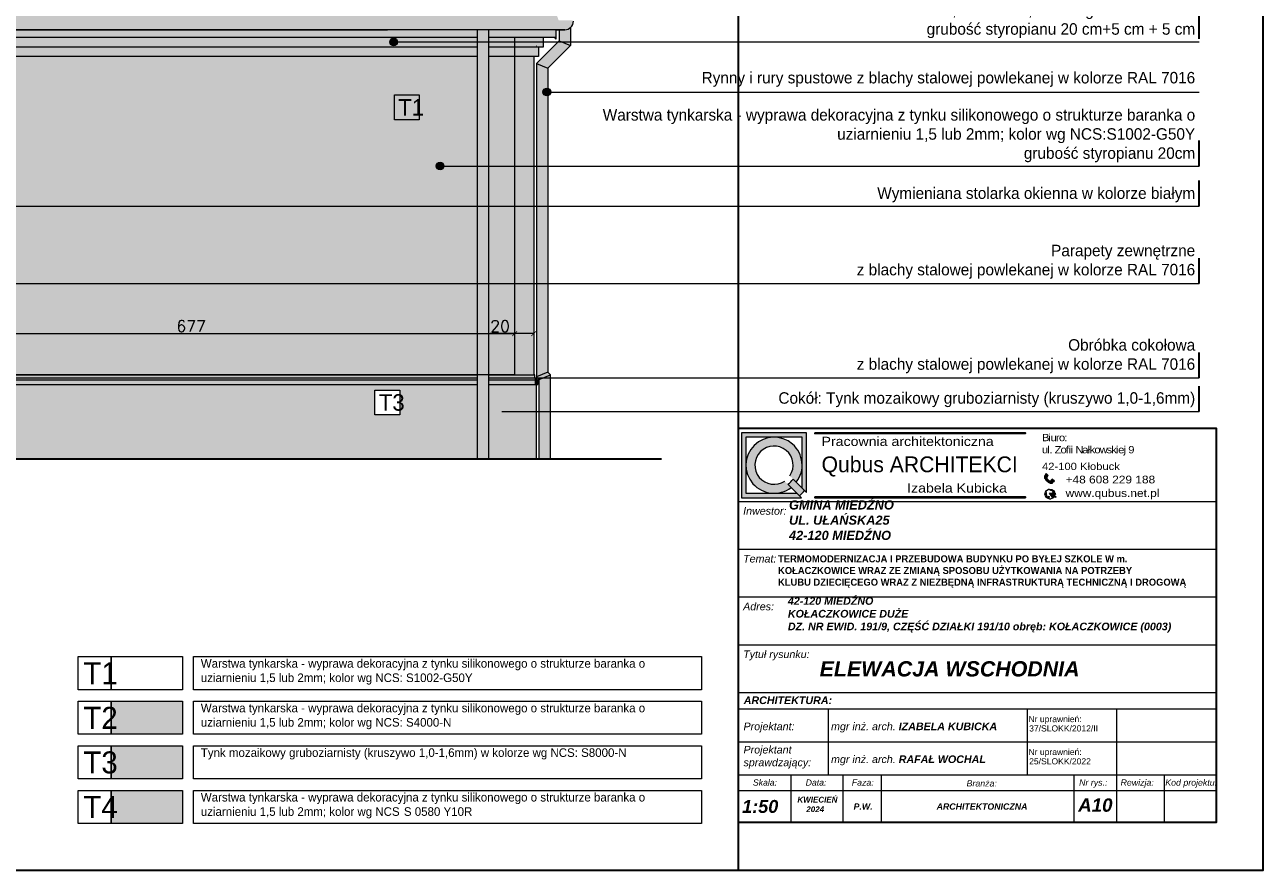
# Model space of a CAD drawing. Header units: millimetres. Extents: x -587 to 33545, y -26688 to 22494.
# Tile 41 of 256: x 4966 to 6262, y 5789 to 6673. Entities that reach past the tile are written whole.
import ezdxf
from ezdxf.enums import TextEntityAlignment as Align
from ezdxf.lldxf.tags import DXFTag

# ---------------------------------------------------------------- set-up
doc = ezdxf.new("R2010")
doc.units = ezdxf.units.MM
doc.header["$MEASUREMENT"] = 0
doc.linetypes.add('ArchiTECH.PC Solid Line Type', pattern=[0])
doc.layers.add('a3', color=3, linetype='Continuous', lineweight=30, plot=False)
for name, color, linetype, lineweight in [('l. przekrojowa', 1, 'Continuous', 30), ('l.przerywana', 104, 'ICAD_ISO03W100', 5), ('l.widokowa', 140, 'Continuous', 15), ('l.wypełnien', 253, 'Continuous', 5), ('wymiarowanie', 176, 'Continuous', 9)]:
    doc.layers.add(name, color=color, linetype=linetype, lineweight=lineweight)
doc.styles.add('ArchiTECHStyle1', font='arial.ttf', dxfattribs={"height": 0.16})
doc.styles.add('Roman', font='SIMPLEX')
doc.styles.add('styl2', font='simplex.shx')
tags = doc.linetypes.add('ICAD_ISO03W100', pattern=[30, 12, -18]).pattern_tags.tags
tags[6:7] = [DXFTag(74, 4), DXFTag(75, 0), DXFTag(340, '0'), DXFTag(46, 1.0), DXFTag(50, 0.0), DXFTag(44, 0.0), DXFTag(45, 0.0)]
tags[4:5] = [DXFTag(74, 4), DXFTag(75, 0), DXFTag(340, '0'), DXFTag(46, 1.0), DXFTag(50, 0.0), DXFTag(44, 0.0), DXFTag(45, 0.0)]
doc.dimstyles.new('Skala 1-50', dxfattribs={"dimtxt": 12, "dimasz": 5, "dimexe": 1, "dimexo": 1, "dimgap": 1.5, "dimtad": 1, "dimdec": 1, "dimrnd": 0.5, "dimtxsty": 'styl2', "dimblk": 'ARCHTICK', "dimcen": 5, "dimadec": 0, "dimazin": 0, "dimtfac": 1, "dimtdec": 1, "dimtmove": 1, "dimatfit": 3, "dimldrblk": 'ARCHTICK', "dimfxl": 5, "dimfxlon": 1, "dimlwd": -1, "dimlwe": -1, "dimarcsym": 0})

# ---------------------------------------------------------------- blocks, each defined once
blk = doc.blocks.new('_ArchTick')
at = {"color": 0, "linetype": 'ByBlock', "const_width": 0.15}
blk.add_lwpolyline([(-0.5, -0.5), (0.5, 0.5)], dxfattribs=at)
blk = doc.blocks.new('*D4685')
at = {"layer": 'Defpoints', "color": 0}
for p in [(5478.4, 6373.1), (5498.4, 6373.1), (5478.4, 6350.1)]:
    blk.add_point(p, dxfattribs=at)
at = {"layer": 'wymiarowanie', "color": 0}
for p, q in [((5478.4, 6350.1), (5453, 6350.1)), ((5478.4, 6360.1), (5478.4, 6349.1)), ((5498.4, 6350.1), (5478.4, 6350.1)), ((5498.4, 6360.1), (5498.4, 6349.1))]:
    blk.add_line(p, q, dxfattribs=at)
at = {"layer": 'wymiarowanie', "color": 0, "xscale": 5, "yscale": 5, "zscale": 5, "rotation": 180}
blk.add_blockref('_ArchTick', (5478.4, 6350.1), dxfattribs=at)
at = {"layer": 'wymiarowanie', "color": 0, "xscale": 5, "yscale": 5, "zscale": 5}
blk.add_blockref('_ArchTick', (5498.4, 6350.1), dxfattribs=at)
at = {"layer": 'wymiarowanie', "color": 0, "insert": (5463.2, 6357.9), "char_height": 12, "attachment_point": 5, "style": 'styl2'}
blk.add_mtext('20', dxfattribs=at)
blk = doc.blocks.new('*D4694')
at = {"layer": 'Defpoints', "color": 0}
for p in [(4801.6, 6382), (5478.4, 6387.8), (5478.4, 6350.1)]:
    blk.add_point(p, dxfattribs=at)
at = {"layer": 'wymiarowanie', "color": 0}
for p, q in [((4801.6, 6360.1), (4801.6, 6349.1)), ((4801.6, 6350.1), (5478.4, 6350.1)), ((5478.4, 6360.1), (5478.4, 6349.1))]:
    blk.add_line(p, q, dxfattribs=at)
at = {"layer": 'wymiarowanie', "color": 0, "xscale": 5, "yscale": 5, "zscale": 5, "rotation": 180}
blk.add_blockref('_ArchTick', (4801.6, 6350.1), dxfattribs=at)
at = {"layer": 'wymiarowanie', "color": 0, "xscale": 5, "yscale": 5, "zscale": 5}
blk.add_blockref('_ArchTick', (5478.4, 6350.1), dxfattribs=at)
at = {"layer": 'wymiarowanie', "color": 0, "insert": (5140, 6357.9), "char_height": 12, "attachment_point": 5, "style": 'styl2'}
blk.add_mtext('677', dxfattribs=at)

msp = doc.modelspace()

# ---------------------------------------------------------------- hatches: boundary and pattern name
for points in [[(5792.51, 6246.43), (5792.51, 6245.4), (6012.82, 6245.4), (6012.82, 6246.43)], [(5792.51, 6179.4), (5792.51, 6178.37), (6012.82, 6178.37), (6012.82, 6179.4)]]:
    msp.add_hatch(color=256).paths.add_polyline_path(points)
at = {"layer": 'l.wypełnien'}
for points in [[(3806.33, 6668.06), (5521.45, 6668.06), (5521.45, 6659.88), (3806.33, 6659.88)], [(4161.67, 6307.03), (5439.23, 6307.03), (5439.23, 6296.87), (4161.67, 6296.87)]]:
    msp.add_hatch(color=252, dxfattribs=at).paths.add_polyline_path(points)
h = msp.add_hatch(color=252, dxfattribs=at)
h.paths.add_polyline_path([(5439.23, 6640.03), (5439.23, 6650.03), (5439.23, 6655.41), (5451.23, 6655.41), (5451.23, 6650.03), (5451.23, 6640.03), (5451.23, 6525.51), (5439.23, 6525.51)])
h.paths.add_polyline_path([(5451.23, 6307.03), (5451.23, 6402.53), (5439.23, 6402.53), (5439.23, 6307.03)])
h.paths.add_polyline_path([(5451.23, 6219.03), (5451.23, 6296.87), (5451.23, 6301.87), (5451.23, 6303.72), (5451.23, 6307.03), (5439.23, 6307.03), (5439.23, 6303.72), (5439.23, 6301.87), (5439.23, 6296.87), (5439.23, 6219.03)])
h.paths.add_polyline_path([(5439.23, 6402.53), (5451.23, 6402.53), (5451.23, 6483.53), (5439.23, 6483.53)])
h.paths.add_polyline_path([(5451.23, 6483.53), (5451.23, 6525.51), (5439.23, 6525.51), (5439.23, 6483.53)])
h.paths.add_polyline_path([(5439.23, 6659.88), (5439.23, 6655.41), (5451.23, 6655.41), (5451.23, 6659.88), (5451.23, 6668.06), (5439.23, 6668.06)])
h = msp.add_hatch(color=252, dxfattribs=at)
h.paths.add_polyline_path([(5501.17, 6525.51), (5501.17, 6632.83), (5513.17, 6627.86), (5513.17, 6606.81, 1.2945788), (5513.17, 6599), (5513.17, 6525.51)])
h.paths.add_polyline_path([(5501.17, 6304.92), (5513.17, 6309.89), (5513.17, 6402.53), (5501.17, 6402.53)])
h.paths.add_polyline_path([(5523.75, 6655.41), (5527.8, 6655.41), (5536.93, 6651.63), (5513.17, 6627.86), (5501.17, 6632.83)])
h.paths.add_polyline_path([(5501.17, 6402.53), (5513.17, 6402.53), (5513.17, 6483.53), (5501.17, 6483.53)])
h.paths.add_polyline_path([(5516.06, 6219.03), (5516.06, 6268.51), (5504.06, 6268.51), (5504.06, 6219.03)])
h.paths.add_polyline_path([(5513.17, 6483.53), (5513.17, 6525.51), (5501.17, 6525.51), (5501.17, 6483.53)])
h.paths.add_polyline_path([(5504.06, 6302.03), (5508.14, 6303.72), (5516.06, 6303.72), (5516.06, 6268.51), (5504.06, 6268.51)])
h.paths.add_polyline_path([(5524.93, 6668.06), (5530.93, 6668.06, 0.1844831), (5536.93, 6670.35), (5536.93, 6655.41), (5527.8, 6655.41), (5524.93, 6656.6)])
h.paths.add_polyline_path([(5502.36, 6303.72), (5501.17, 6304.92), (5513.17, 6309.89), (5516.06, 6307), (5508.14, 6303.72)])
h.paths.add_polyline_path([(5536.93, 6651.63), (5536.93, 6655.41), (5527.8, 6655.41)])
h.paths.add_polyline_path([(5516.06, 6303.72), (5516.06, 6307), (5508.14, 6303.72)])
h.paths.add_polyline_path([(5504.06, 6302.03), (5508.14, 6303.72), (5502.36, 6303.72)])
h.paths.add_polyline_path([(5527.8, 6655.41), (5524.93, 6656.6), (5523.75, 6655.41)])
h = msp.add_hatch(color=254, dxfattribs=at)
h.paths.add_polyline_path([(4759.38, 6640.03), (3888.55, 6640.03), (3888.55, 6650.03), (4759.38, 6650.03), (5166.11, 6650.03), (5166.11, 6640.03)])
h.paths.add_polyline_path([(5166.11, 6659.88), (4759.38, 6659.88), (3888.55, 6659.88), (3888.55, 6655.41), (3971.8, 6655.41, -1), (3979.88, 6655.41, -1), (3971.8, 6655.41), (3888.55, 6655.41), (3888.55, 6650.03), (4759.38, 6650.03), (5166.11, 6650.03)])
h.paths.add_polyline_path([(3876.55, 6640.03), (3849.33, 6640.03), (3849.33, 6650.03), (3876.55, 6650.03)])
h.paths.add_polyline_path([(3829.33, 6640.03), (3824.33, 6640.03), (3824.33, 6650.03), (3849.33, 6650.03), (3849.33, 6640.03)])
h.paths.add_polyline_path([(3849.33, 6650.03), (3824.33, 6650.03), (3819.33, 6650.03), (3819.33, 6655.41), (3849.33, 6655.41)])
h.paths.add_polyline_path([(3876.55, 6650.03), (3849.33, 6650.03), (3849.33, 6655.41), (3876.55, 6655.41)])
h.paths.add_polyline_path([(3819.33, 6655.41), (3819.33, 6659.88), (3849.33, 6659.88), (3849.33, 6655.41)])
h.paths.add_polyline_path([(3849.33, 6655.41), (3849.33, 6659.88), (3876.55, 6659.88), (3876.55, 6655.41)])
h = msp.add_hatch(color=254, dxfattribs=at)
h.paths.add_polyline_path([(5439.23, 6640.03), (5166.11, 6640.03), (5166.11, 6650.03), (5439.23, 6650.03)])
h.paths.add_polyline_path([(5439.23, 6650.03), (5166.11, 6650.03), (5166.11, 6659.88), (5439.23, 6659.88)])
h.paths.add_polyline_path([(5508.45, 6650.03), (5503.45, 6650.03), (5478.45, 6650.03), (5478.45, 6659.88), (5508.45, 6659.88)])
h.paths.add_polyline_path([(5478.45, 6640.03), (5451.23, 6640.03), (5451.23, 6650.03), (5478.45, 6650.03)])
h.paths.add_polyline_path([(5478.45, 6650.03), (5451.23, 6650.03), (5451.23, 6659.88), (5478.45, 6659.88)])
h.paths.add_polyline_path([(5503.45, 6640.03), (5498.45, 6640.03), (5498.45, 6640.03), (5478.45, 6640.03), (5478.45, 6650.03), (5503.45, 6650.03)])
at = {"layer": 'l.wypełnien', "true_color": 0xfffff5}
h = msp.add_hatch(color=7, dxfattribs=at)
h.paths.add_polyline_path([(4161.67, 6307.03), (4161.67, 6640.03), (4759.38, 6640.03), (5439.23, 6640.03), (5439.23, 6492.03), (4807.05, 6492.03), (4807.05, 6596.52), (4801.64, 6602.03), (4408.6, 6602.03), (4408.6, 6492.03), (4408.6, 6382.03), (4415.1, 6377.13), (4807.05, 6377.13), (4807.05, 6382.03), (4807.05, 6492.03), (5439.23, 6492.03), (5439.23, 6307.03)])
h.paths.add_polyline_path([(4161.67, 6307.03), (4161.67, 6640.03), (3888.55, 6640.03), (3888.55, 6307.03)])
h.paths.add_polyline_path([(3849.33, 6307.03), (3876.55, 6307.03), (3876.55, 6543.36), (3849.33, 6543.36)])
h.paths.add_polyline_path([(5478.45, 6307.03), (5478.45, 6492.03), (5451.23, 6492.03), (5451.23, 6307.03)])
h.paths.add_polyline_path([(3829.33, 6307.03), (3849.33, 6307.03), (3849.33, 6543.36), (3829.33, 6543.36)])
h.paths.add_polyline_path([(5478.45, 6492.03), (5478.45, 6640.03), (5451.23, 6640.03), (5451.23, 6492.03)])
h.paths.add_polyline_path([(5498.45, 6307.03), (5498.45, 6492.03), (5478.45, 6492.03), (5478.45, 6307.03)])
h.paths.add_polyline_path([(5498.45, 6492.03), (5498.45, 6640.03), (5478.45, 6640.03), (5478.45, 6492.03)])
h.paths.add_polyline_path([(3876.55, 6543.36), (3876.55, 6640.03), (3849.33, 6640.03), (3849.33, 6543.36)])
h.paths.add_polyline_path([(3849.33, 6543.36), (3849.33, 6640.03), (3829.33, 6640.03), (3829.33, 6543.36)])
at = {"layer": 'l.wypełnien'}
h = msp.add_hatch(color=252, dxfattribs=at)
h.paths.add_polyline_path([(5451.23, 6296.87), (5501.06, 6296.87), (5502.64, 6296.87), (5502.64, 6301.87), (5451.23, 6301.87)])
h.paths.add_polyline_path([(5451.23, 6303.72), (5499.43, 6303.72), (5499.43, 6307.03), (5498.45, 6307.03), (5478.45, 6307.03), (5451.23, 6307.03)])
h.paths.add_polyline_path([(5451.23, 6301.87), (5502.64, 6301.87), (5499.43, 6303.72), (5451.23, 6303.72)])
h = msp.add_hatch(color=252, dxfattribs=at)
h.paths.add_polyline_path([(5502.64, 6301.87), (5499.43, 6301.87), (5499.43, 6296.87), (5501.06, 6296.87), (5502.64, 6296.87)])
h.paths.add_polyline_path([(5502.64, 6301.87), (5499.43, 6303.72), (5499.43, 6301.87)])
h = msp.add_hatch(color=252, dxfattribs=at)
h.paths.add_polyline_path([(5439.23, 6219.03), (5439.23, 6296.87), (4528.57, 6296.87), (4528.57, 6219.03)])
h.paths.add_polyline_path([(5331.87, 6291.24), (5331.87, 6264.01), (5363.21, 6264.01), (5363.21, 6291.24)], flags=24)
h.paths.add_polyline_path([(5332.35, 6291.07), (5332.35, 6265.15), (5358.27, 6265.15), (5358.27, 6291.07)], flags=0)
h.paths.add_polyline_path([(4461.5, 6219.03), (4461.5, 6296.87), (4161.67, 6296.87), (4161.67, 6219.03)])
h.paths.add_polyline_path([(3888.55, 6219.03), (4161.67, 6219.03), (4161.67, 6296.87), (3888.55, 6296.87), (3888.55, 6285.63)])
h.paths.add_polyline_path([(4528.57, 6219.03), (4528.57, 6296.87), (4461.5, 6296.87), (4461.5, 6219.03)])
h.paths.add_polyline_path([(5501.06, 6219.03), (5501.06, 6268.51), (5501.06, 6296.87), (5451.23, 6296.87), (5451.23, 6219.03)])
h.paths.add_polyline_path([(3826.72, 6219.03), (3876.55, 6219.03), (3876.55, 6285.63), (3826.72, 6285.63)])
h.paths.add_polyline_path([(3876.55, 6285.63), (3876.55, 6296.87), (3826.72, 6296.87), (3826.72, 6285.63)])
h = msp.add_hatch(dxfattribs=at)
h.set_pattern_fill('CONC', scale=17, style=0)
h.set_pattern_definition([(0, (168.498, -2289.993), (0, 17), [0, -17]), (0, (168.668, -2295.943), (0, 17), [0, -17]), (0, (169.178, -2286.763), (0, 17), [0, -17]), (338.1986, (160.3377, -2292.033), (51.0000046, -16.9999985), [1.83095, -89.716854]), (216.8699, (162.0377, -2292.713), (50.9999986, 34.0000021), [0.85, -84.15]), (130.6013, (161.3577, -2293.223), (85.00000716, -101.9999833), [1.567315, -155.164933]), (206.5651, (155.748, -2295.263), (-16.9999857, -17.000022), [0.380137, -37.63302]), (326.3099, (155.4077, -2295.433), (33.9999925, -17.0000227), [0.612952, -60.681432]), (108.4349, (155.9177, -2295.773), (-16.9999729, 34.0000074), [0.53759, -53.221135]), (225, (166.628, -2296.963), (-4e-15, -17.000005), [0.721242, -23.32038]), (0, (166.118, -2297.473), (17, 17), [1.02, -15.98]), (135, (167.138, -2297.473), (-17.000005, 2e-15), [0.721242, -23.32038]), (251.5651, (164.5877, -2286.083), (16.9999729, 34.0000074), [0.53759, -53.221135]), (0, (164.418, -2286.593), (17, 17), [0.85, -16.15]), (143.1301, (165.2677, -2286.593), (-50.9999986, 34.0000021), [0.85, -84.15]), (213.6901, (155.5777, -2285.913), (33.9999925, 17.0000227), [0.612952, -60.681432]), (341.5651, (155.0677, -2286.253), (-34.0000074, 16.9999729), [1.075182, -52.683544]), (126.8699, (156.0877, -2286.593), (34.0000021, -50.9999986), [0.85, -84.15]), (0, (160.508, -2286.593), (0, 17), [0, -17]), (0, (155.918, -2291.013), (0, 17), [0, -17]), (0, (160.678, -2297.303), (0, 17), [0, -17]), (0, (165.268, -2292.033), (0, 17), [0, -17]), (0, (160.338, -2289.143), (0, 17), [0, -17]), (0, (156.598, -2288.633), (0, 17), [0, -17]), (0, (158.128, -2289.653), (0, 17), [0, -17]), (0, (157.448, -2293.733), (0, 17), [0, -17]), (0, (153.368, -2293.053), (0, 17), [0, -17]), (0, (153.538, -2289.143), (0, 17), [0, -17]), (0, (153.028, -2285.403), (0, 17), [0, -17]), (0, (158.298, -2284.723), (0, 17), [0, -17]), (0, (162.038, -2284.043), (0, 17), [0, -17]), (0, (167.988, -2284.723), (0, 17), [0, -17]), (0, (163.908, -2289.993), (0, 17), [0, -17]), (0, (162.208, -2286.933), (0, 17), [0, -17]), (0, (163.568, -2295.093), (0, 17), [0, -17]), (0, (158.468, -2295.943), (0, 17), [0, -17]), (0, (163.568, -2299.683), (0, 17), [0, -17]), (0, (157.958, -2298.663), (0, 17), [0, -17]), (0, (152.518, -2299.173), (0, 17), [0, -17]), (0, (154.558, -2300.023), (0, 17), [0, -17]), (0, (154.728, -2297.643), (0, 17), [0, -17]), (0, (166.118, -2300.363), (0, 17), [0, -17]), (0, (168.158, -2293.393), (0, 17), [0, -17]), (0, (167.308, -2288.293), (0, 17), [0, -17]), (0, (159.488, -2300.533), (0, 17), [0, -17])])
h.paths.add_polyline_path([(5439.23, 6219.03), (5439.23, 6296.87), (4528.57, 6296.87), (4528.57, 6219.03)])
h.paths.add_polyline_path([(5331.87, 6291.24), (5331.87, 6264.01), (5363.21, 6264.01), (5363.21, 6291.24)], flags=24)
h.paths.add_polyline_path([(5332.35, 6265.15), (5332.35, 6291.07), (5358.27, 6291.07), (5358.27, 6265.15)], flags=0)
h.paths.add_polyline_path([(4461.5, 6219.03), (4461.5, 6296.87), (4161.67, 6296.87), (4161.67, 6219.03)])
h.paths.add_polyline_path([(4161.67, 6219.03), (4161.67, 6296.87), (3888.55, 6296.87), (3888.55, 6219.03)])
h.paths.add_polyline_path([(4528.57, 6219.03), (4528.57, 6296.87), (4461.5, 6296.87), (4461.5, 6219.03)])
h.paths.add_polyline_path([(5501.06, 6219.03), (5501.06, 6296.87), (5451.23, 6296.87), (5451.23, 6219.03)])
h.paths.add_polyline_path([(3826.72, 6219.03), (3876.55, 6219.03), (3876.55, 6285.63), (3826.72, 6285.63)])
h.paths.add_polyline_path([(3876.55, 6285.63), (3876.55, 6296.87), (3826.72, 6296.87), (3826.72, 6285.63)])
at = {"layer": 'l.wypełnien', "true_color": 0x444444}
msp.add_hatch(color=250, dxfattribs=at).paths.add_polyline_path([(5056.38, 5918.67), (5131.09, 5918.67), (5131.09, 5884.11), (5056.38, 5884.11)])
at = {"layer": 'wymiarowanie'}
for color, points in [(252, [(4402.49, 7023.27), (3944.08, 6748.46), (3806.96, 6683.42), (3805.98, 6683.42), (3805.07, 6683), (3803.24, 6677.8), (3788.59, 6677.81), (3787.84, 6677.06, 1), (3796.84, 6668.06), (5530.93, 6668.06, 0.4036982), (5539.7, 6676.52), (5539.18, 6677.81), (5524.54, 6677.8), (5522.71, 6683), (5521.79, 6683.42), (5520.82, 6683.42), (5384.03, 6748.26), (5097.45, 6920.06), (4574.66, 6920.06)]), (1, [(5764.36, 6192.43, 0.0788738), (5769.84, 6197.9), (5773.18, 6194.56), (5779.22, 6188.52), (5781.83, 6185.91, -0.046709), (5776.35, 6180.43), (5773.75, 6183.04), (5767.7, 6189.09)]), (7, [(6043.8, 6182.47), (6044.58, 6182.41), (6043.8, 6181.96, 0.0122344), (6043.81, 6182.21, 0.0123937)]), (7, [(6041.74, 6178.04, 0.0114248), (6041.93, 6178.19), (6041.93, 6177.77)]), (254, [(5056.38, 5965.35), (5131.09, 5965.35), (5131.09, 5930.79), (5056.38, 5930.79)])]:
    msp.add_hatch(color=color, dxfattribs=at).paths.add_polyline_path(points)
at = {"layer": 'wymiarowanie', "ltscale": 0.3}
for points in [[(5347.9, 6655.41, -1), (5355.98, 6655.41, -1)], [(5508.11, 6602.91, -1), (5516.19, 6602.91, -1)], [(5396.42, 6525.51, -1), (5404.49, 6525.51, -1)]]:
    msp.add_hatch(color=256, dxfattribs=at).paths.add_polyline_path(points)
at = {"layer": 'wymiarowanie'}
h = msp.add_hatch(color=7, dxfattribs=at)
h.paths.add_polyline_path([(5715.83, 6246.43), (5783.89, 6246.43), (5783.89, 6183.85), (5781.83, 6185.91), (5779.22, 6188.52), (5779.22, 6212.4), (5779.22, 6241.76), (5749.86, 6241.76), (5720.5, 6241.76), (5720.5, 6212.4), (5720.5, 6183.04), (5749.86, 6183.04), (5773.75, 6183.04), (5776.35, 6180.43), (5778.42, 6178.37), (5715.83, 6178.37)])
h.paths.add_polyline_path([(5720.5, 6212.4, -0.4142136), (5749.86, 6241.76, -0.4142136), (5779.22, 6212.4, -0.1647641), (5773.18, 6194.56), (5769.84, 6197.9), (5766.48, 6201.25, 10.2455423), (5761.01, 6195.78), (5764.36, 6192.43), (5767.7, 6189.09, -0.1647641), (5749.86, 6183.04, -0.4142136)])
h = msp.add_hatch(color=7, dxfattribs=at)
h.paths.add_polyline_path([(6036.56, 6197.07), (6035.53, 6198, -0.2257017), (6035.26, 6199.55), (6032.81, 6201.76, 0.1923995), (6033.35, 6198.1, 0.0725634), (6035.31, 6195.69)])
h.paths.add_polyline_path([(6033.42, 6202.45), (6035.71, 6200.39), (6036.71, 6201.51), (6034.43, 6203.56)])
h = msp.add_hatch(color=7, dxfattribs=at)
h.paths.add_polyline_path([(6036.56, 6197.07), (6037.58, 6196.14, 0.2257017), (6039.16, 6196.04), (6041.61, 6193.83, -0.1923995), (6037.91, 6193.99, -0.0725634), (6035.31, 6195.69)])
h.paths.add_polyline_path([(6042.23, 6194.51), (6039.94, 6196.57), (6040.95, 6197.69), (6043.24, 6195.63)])
h = msp.add_hatch(color=7, dxfattribs=at)
h.paths.add_polyline_path([(6038.22, 6182.97), (6043.34, 6180.04, -0.0172131), (6043.18, 6179.72), (6042.67, 6180.01, 0.008189), (6042.65, 6180.02, 0.5397497), (6041.91, 6179.62), (6041.93, 6178.19, -0.0114248), (6041.74, 6178.04)])
h.paths.add_polyline_path([(6038.22, 6182.97), (6043.8, 6182.47, -0.0123937), (6043.81, 6182.21, -0.0122344), (6043.8, 6181.96), (6042.97, 6181.48, 0.5397497), (6043.01, 6180.64, 0.008189), (6043.03, 6180.64), (6043.48, 6180.38, -0.0173245), (6043.34, 6180.04)])
h.paths.add_polyline_path([(6034.25, 6185.22, 0.4200987), (6034.5, 6183.97, -0.5369957), (6034.73, 6183.27, 0.2016291), (6034.51, 6181.96, 0.1070222), (6035.09, 6181.13, 0), (6035.09, 6181.13, -0.4365565), (6035.09, 6180.7, 0.1470815), (6034.58, 6180.27, 0.2070349), (6034.52, 6179.63, -0.421728), (6034.31, 6179.13, -0.3199581)])
h.paths.add_polyline_path([(6035.23, 6178.14, 0.4961021), (6036.11, 6178.66, -0.1925824), (6036.33, 6179.8, -0.3611399), (6037.07, 6179.78, 0.3674112), (6037.9, 6179.66, -1.0208574), (6038.16, 6179.51, -0.1185898), (6037.56, 6178.83, 0.3247332), (6037.51, 6178.02, 0.305926), (6039.01, 6176.98, -0.195201)])
h.paths.add_polyline_path([(6037.02, 6187.24, -0.2349861), (6041.63, 6186.47, 0.5278165), (6040.99, 6185.62, 0.1272686), (6040.19, 6185.95, -0.1207092), (6038.36, 6186.61, 0.0977798)])
h.paths.add_polyline_path([(6041.31, 6184.04, 0.3379247), (6041.61, 6184.69, 0.2733122), (6043.51, 6183.97, -0.0235046), (6043.65, 6183.49, -0.1267146)])
h.paths.add_polyline_path([(6043.34, 6180.04, 0.0173245), (6043.48, 6180.38), (6045.15, 6179.42), (6044.98, 6179.1)])
h.paths.add_polyline_path([(6043.34, 6180.04), (6044.98, 6179.1), (6044.8, 6178.79), (6043.18, 6179.72, 0.0172131)])
at = {"layer": 'wymiarowanie', "true_color": 0xfccd20}
msp.add_hatch(color=40, dxfattribs=at).paths.add_polyline_path([(5056.38, 5871.99), (5131.09, 5871.99), (5131.09, 5837.43), (5056.38, 5837.43)])

# ---------------------------------------------------------------- linework, layer by layer
at = {"color": 7}
for p, q in [((5781.83, 6185.91), (5783.89, 6183.85)), ((5776.35, 6180.43), (5778.42, 6178.37))]:
    msp.add_line(p, q, dxfattribs=at)
for points in [[(5792.51, 6246.43), (5792.51, 6245.4), (6012.82, 6245.4), (6012.82, 6246.43)], [(5792.51, 6179.4), (5792.51, 6178.37), (6012.82, 6178.37), (6012.82, 6179.4)]]:
    msp.add_lwpolyline(points, close=True)
at = {"layer": 'a3'}
for points in [[(3612.56, 7273.5), (3612.56, 5788.5), (5712.56, 5788.5), (5712.56, 7273.5), (3612.56, 7273.5)], [(4161.67, 7273.5), (4161.67, 5788.5), (6261.67, 5788.5), (6261.67, 7273.5), (4161.67, 7273.5)]]:
    msp.add_lwpolyline(points, dxfattribs=at)
at = {"layer": 'l. przekrojowa', "color": 7}
for p, q in [((3826.72, 6219.03), (5501.06, 6219.03)), ((5461.2, 6219.03), (5632.11, 6219.03))]:
    msp.add_line(p, q, dxfattribs=at)
at = {"layer": 'l.przerywana', "color": 7, "ltscale": 0.3}
for p, q in [((5478.45, 6660.53), (5478.45, 6307.03)), ((5478.45, 6660.53), (5478.45, 6307.03)), ((5478.45, 6307.03), (3849.33, 6307.03)), ((5478.45, 6307.03), (5451.23, 6307.03))]:
    msp.add_line(p, q, dxfattribs=at)
at = {"layer": 'l.widokowa', "color": 7}
for p, q in [((5439.23, 6668.06), (5439.23, 6219.03)), ((5451.23, 6668.06), (5451.23, 6219.03)), ((5521.93, 6668.06), (5530.93, 6668.06)), ((5524.93, 6668.06), (5524.93, 6656.6)), ((5536.93, 6670.35), (5536.93, 6651.63)), ((5524.93, 6656.6), (5501.17, 6632.83)), ((5508.45, 6650.03), (5503.45, 6650.03)), ((5536.93, 6651.63), (5513.17, 6627.86)), ((5521.45, 6658.34), (5520.35, 6659.17)), ((5524.93, 6656.6), (5536.93, 6651.63)), ((5439.23, 6640.03), (4759.38, 6640.03)), ((5500.43, 6640.03), (5451.23, 6640.03)), ((5498.45, 6640.03), (5498.45, 6307.03)), ((5501.17, 6632.83), (5501.17, 6304.92)), ((5501.17, 6632.83), (5513.17, 6627.86)), ((5513.17, 6627.86), (5513.17, 6309.89)), ((5499.43, 6307.03), (5498.45, 6307.03)), ((5499.43, 6303.72), (5499.43, 6307.03)), ((5513.17, 6309.89), (5501.17, 6304.92)), ((5504.06, 6302.03), (5501.17, 6304.92)), ((5504.06, 6302.03), (5516.06, 6307)), ((5516.06, 6307), (5513.17, 6309.89)), ((5501.06, 6296.87), (5501.06, 6219.03))]:
    msp.add_line(p, q, dxfattribs=at)
at = {"layer": 'l.widokowa', "color": 7, "ltscale": 0.3}
for p, q in [((3888.55, 6307.03), (5439.23, 6307.03)), ((3888.55, 6303.72), (5439.23, 6303.72)), ((3888.55, 6301.87), (5439.23, 6301.87)), ((5451.23, 6307.03), (5499.43, 6307.03)), ((5451.23, 6303.72), (5499.43, 6303.72)), ((5451.23, 6301.87), (5502.64, 6301.87)), ((3888.55, 6296.87), (5439.23, 6296.87)), ((5451.23, 6296.87), (5502.64, 6296.87))]:
    msp.add_line(p, q, dxfattribs=at)
at = {"layer": 'l.widokowa', "color": 7}
for points in [[(3805.67, 6668.06), (5345.39, 6668.06)], [(5530.93, 6668.06), (3979.37, 6668.06)], [(5521.45, 6668.06), (5521.45, 6658.2)], [(5439.23, 6659.88), (4759.38, 6659.88)], [(5521.45, 6659.88), (5451.23, 6659.88)], [(5501.45, 6651.12), (5501.62, 6651.12), (5501.62, 6651.12)], [(5503.45, 6650.03), (5503.45, 6640.03)], [(5508.45, 6659.88), (5508.45, 6650.03)], [(5503.45, 6640.03), (5498.45, 6640.03), (5498.45, 6640.03)], [(5499.43, 6303.72), (5502.64, 6301.87), (5502.64, 6296.87), (5501.89, 6297.62)], [(5504.06, 6219.03), (5504.06, 6302.03)], [(5516.06, 6219.03), (5516.06, 6307)]]:
    msp.add_lwpolyline(points, dxfattribs=at)
msp.add_arc((5530.93, 6677.06), 9, 270, 0, dxfattribs=at)
at = {"layer": 'l.wypełnien', "color": 7}
for p, q in [((5439.23, 6650.03), (4759.38, 6650.03)), ((5505.43, 6650.03), (5451.23, 6650.03))]:
    msp.add_line(p, q, dxfattribs=at)
at = {"layer": 'wymiarowanie', "lineweight": 30}
for p, q in [((6194.74, 6658.59), (6194.74, 6685.29)), ((6194.74, 6525.51), (6194.74, 6552.21)), ((6194.74, 6483.53), (6194.74, 6510.22)), ((6194.74, 6402.53), (6194.74, 6429.22)), ((6194.74, 6303.72), (6194.74, 6330.42)), ((6194.74, 6268.51), (6194.74, 6295.2))]:
    msp.add_line(p, q, dxfattribs=at)
at = {"layer": 'wymiarowanie'}
for p, q in [((5351.94, 6655.41), (6194.74, 6655.41)), ((5512.15, 6602.91), (6194.74, 6602.91)), ((5400.45, 6525.51), (6194.74, 6525.51)), ((4770.14, 6483.53), (6194.74, 6483.53)), ((4781.64, 6402.53), (6194.74, 6402.53)), ((5451.23, 6303.72), (6194.74, 6303.72)), ((5465, 6268.51), (6194.74, 6268.51))]:
    msp.add_line(p, q, dxfattribs=at)
at = {"layer": 'wymiarowanie', "color": 1}
for p, q in [((5781.83, 6185.91), (5769.84, 6197.9)), ((5776.35, 6180.43), (5764.36, 6192.43))]:
    msp.add_line(p, q, dxfattribs=at)
at = {"layer": 'wymiarowanie', "color": 7}
for p, q in [((6032.81, 6201.76), (6035.26, 6199.55)), ((6034.43, 6203.56), (6033.42, 6202.45)), ((6033.42, 6202.45), (6035.71, 6200.39)), ((6034.43, 6203.56), (6036.71, 6201.51)), ((6035.53, 6198), (6039.93, 6194.03)), ((6035.71, 6200.39), (6036.71, 6201.51)), ((6041.61, 6193.83), (6039.16, 6196.04)), ((6039.94, 6196.57), (6040.95, 6197.69)), ((6042.23, 6194.51), (6039.94, 6196.57)), ((6043.24, 6195.63), (6040.95, 6197.69)), ((6043.24, 6195.63), (6042.23, 6194.51)), ((6044.58, 6182.41), (6038.22, 6182.97)), ((6038.22, 6182.97), (6044.98, 6179.1)), ((6041.93, 6177.77), (6038.22, 6182.97)), ((6042.97, 6181.48), (6044.58, 6182.41)), ((6041.91, 6179.62), (6041.93, 6177.77)), ((6042.65, 6180.02), (6044.8, 6178.79)), ((6043.01, 6180.64), (6045.15, 6179.42)), ((6044.98, 6179.1), (6044.8, 6178.79)), ((6044.98, 6179.1), (6045.15, 6179.42))]:
    msp.add_line(p, q, dxfattribs=at)
at = {"layer": 'wymiarowanie', "color": 0, "linetype": 'ArchiTECH.PC Solid Line Type', "lineweight": 9}
for p, q in [((5712.56, 6174.52), (6212.56, 6174.52)), ((5712.56, 6124.52), (6212.56, 6124.52)), ((5712.56, 6074.52), (6212.56, 6074.52)), ((5712.56, 6024.52), (6212.56, 6024.52)), ((5712.56, 5974.52), (6212.56, 5974.52)), ((5712.56, 5957.32), (6212.56, 5957.32)), ((5806.55, 5957.32), (5806.55, 5888.5)), ((6014.52, 5957.32), (6014.52, 5888.5)), ((6108.19, 5957.32), (6108.19, 5888.5)), ((5712.56, 5922.91), (6212.56, 5922.91)), ((5712.56, 5888.5), (6212.56, 5888.5)), ((5712.56, 5888.5), (6212.56, 5888.5)), ((5712.56, 5888.5), (6212.56, 5888.5)), ((5712.56, 5888.5), (6212.56, 5888.5)), ((5712.56, 5888.5), (6212.56, 5888.5)), ((5767.25, 5888.5), (5767.25, 5838.5)), ((5821.94, 5888.5), (5821.94, 5838.5)), ((5861.76, 5888.5), (5861.76, 5838.5)), ((6063.37, 5888.5), (6063.37, 5838.5)), ((6108.19, 5888.5), (6108.19, 5838.5)), ((6157.87, 5888.5), (6157.87, 5838.5)), ((5712.56, 5871.84), (6212.56, 5871.84))]:
    msp.add_line(p, q, dxfattribs=at)
at = {"layer": 'wymiarowanie'}
for points in [[(5352.69, 6599.89), (5378.61, 6599.89), (5378.61, 6573.97), (5352.69, 6573.97), (5352.69, 6599.89)], [(5332.35, 6291.07), (5358.27, 6291.07), (5358.27, 6265.15), (5332.35, 6265.15), (5332.35, 6291.07)], [(5021.82, 6012.02), (5056.38, 6012.02), (5056.38, 5977.46), (5021.82, 5977.46), (5021.82, 6012.02)], [(5021.82, 5965.35), (5056.38, 5965.35), (5056.38, 5930.79), (5021.82, 5930.79), (5021.82, 5965.35)], [(5021.82, 5918.67), (5056.38, 5918.67), (5056.38, 5884.11), (5021.82, 5884.11), (5021.82, 5918.67)], [(5021.82, 5871.99), (5056.38, 5871.99), (5056.38, 5837.43), (5021.82, 5837.43), (5021.82, 5871.99)]]:
    msp.add_lwpolyline(points, dxfattribs=at)
at = {"layer": 'wymiarowanie', "color": 0, "lineweight": 30}
msp.add_lwpolyline([(5712.56, 6251.13), (6212.56, 6251.13), (6212.56, 5838.5), (5712.56, 5838.5)], close=True, dxfattribs=at)
at = {"layer": 'wymiarowanie', "color": 7}
for points in [[(5783.89, 6183.85), (5783.89, 6246.43), (5715.83, 6246.43), (5715.83, 6178.37), (5778.42, 6178.37)], [(5779.22, 6188.52), (5779.22, 6241.76), (5720.5, 6241.76), (5720.5, 6183.04), (5773.75, 6183.04)]]:
    msp.add_lwpolyline(points, dxfattribs=at)
at = {"layer": 'wymiarowanie'}
for points in [[(5056.38, 6012.02), (5131.09, 6012.02), (5131.09, 5977.46), (5056.38, 5977.46)], [(5142.3, 6012.02), (5674.05, 6012.02), (5674.05, 5977.46), (5142.3, 5977.46)], [(5056.38, 5965.35), (5131.09, 5965.35), (5131.09, 5930.79), (5056.38, 5930.79)], [(5142.3, 5965.35), (5674.05, 5965.35), (5674.05, 5930.79), (5142.3, 5930.79)], [(5056.38, 5918.67), (5131.09, 5918.67), (5131.09, 5884.11), (5056.38, 5884.11)], [(5142.3, 5918.67), (5674.05, 5918.67), (5674.05, 5884.11), (5142.3, 5884.11)], [(5056.38, 5871.99), (5131.09, 5871.99), (5131.09, 5837.43), (5056.38, 5837.43)], [(5142.3, 5871.99), (5674.05, 5871.99), (5674.05, 5837.43), (5142.3, 5837.43)]]:
    msp.add_lwpolyline(points, close=True, dxfattribs=at)
at = {"layer": 'wymiarowanie', "ltscale": 0.3}
for centre in [(5351.94, 6655.41), (5512.15, 6602.91), (5400.45, 6525.51)]:
    msp.add_circle(centre, 4.04, dxfattribs=at)
at = {"layer": 'wymiarowanie', "color": 7, "lineweight": 13}
msp.add_circle((6038.55, 6182.21), 5.25, dxfattribs=at)
at = {"layer": 'wymiarowanie', "color": 7}
for centre, radius, start, end in [((5749.86, 6212.4), 29.36, 322.57509, 307.42491), ((5749.86, 6212.4), 20.02, 326.14921, 303.85079), ((6037.66, 6200.61), 4.98, 166.67958, 210.24197), ((6042.6, 6203.6), 10.76, 210.73037, 227.33158), ((6037.03, 6199.06), 1.84, 164.3158, 215.19037), ((6042.42, 6203.77), 10.76, 228.6417, 245.24291), ((6038.48, 6197.75), 1.84, 240.78291, 291.65748), ((6039.96, 6198.53), 4.98, 245.7313, 289.2937), ((5749.86, 6212.4), 41.52, 309.65143, 320.34857), ((6034.99, 6184.72), 0.895, 145.81653, 236.96537), ((6036.18, 6182.35), 1.71, 147.73007, 193.32869), ((6034.38, 6183.54), 0.443, 321.3211, 74.26354), ((6036.72, 6182.88), 2.39, 202.61984, 227.05452), ((6035.55, 6179.63), 1.16, 113.52157, 146.9902), ((6034.89, 6180.91), 0.293, 313.10426, 47.44022), ((6036.09, 6183.53), 3.82, 53.63525, 75.97372), ((6040.62, 6190.02), 4.1, 236.50654, 264.03785), ((6039.95, 6184.25), 1.72, 14.92604, 81.86713), ((6041.6, 6185.82), 0.649, 87.29907, 197.66327), ((6041.03, 6184.56), 0.589, 297.9169, 12.60242), ((6043.54, 6188.31), 4.82, 242.38997, 271.27687), ((6043.17, 6185.94), 2, 218.55426, 279.6995), ((6043.27, 6181.08), 0.503, 125.86793, 241.17645), ((6034.17, 6179.48), 0.379, 291.2453, 22.71136), ((6035.29, 6179.87), 0.809, 150.948, 197.73589), ((6035.48, 6178.73), 0.638, 247.55357, 353.09799), ((6037.65, 6178.95), 1.57, 147.18676, 190.78958), ((6036.69, 6179.35), 0.575, 48.68881, 128.11552), ((6037.56, 6180.21), 0.646, 221.07993, 301.77551), ((6038.09, 6178.39), 0.69, 140.11365, 212.07498), ((6039.03, 6178.61), 1.63, 201.19555, 269.23648), ((6036.45, 6180.41), 1.93, 305.31298, 332.36541), ((6038.03, 6179.59), 0.15, 330.54591, 152.91124), ((6042.41, 6179.58), 0.503, 59.2997, 174.60822)]:
    msp.add_arc(centre, radius, start, end, dxfattribs=at)
at = {"layer": 'wymiarowanie', "color": 1}
msp.add_arc((5749.86, 6212.4), 24.69, 305.9804, 324.0196, dxfattribs=at)

# ---------------------------------------------------------------- texts
at = {"attachment_point": 1}
for s, insert, char_height, width in [('{\\fCentury Gothic|b0|i0|c238|p34;\\W1.15;\\T0.8;Biuro:\\Pul. Zofii Nałkowskiej 9}', (6030.22, 6245.14), 7.6196, 296.6769), ('{\\fCentury Gothic|b0|i0|c238|p34;\\W1.15;Pracownia architektoniczna}', (5799.54, 6242.14), 9.6206, 217.3406), ('{\\fCentury Gothic|b0|i0|c238|p34;\\W1.15;42-100 Kłobuck}', (6030.22, 6214.97), 7.6196, 296.6769), ('{\\fCentury Gothic|b0|i0|c238|p34;\\W1.15;Izabela Kubicka}', (5889.07, 6193.34), 9.6206, 217.3406), ('{\\fCentury Gothic|b0|i0|c238|p34;\\W1.15;+48 608 229 188}', (6054.89, 6201.42), 8.0883, 314.9282), ('{\\fCentury Gothic|b0|i0|c238|p34;\\W1.15;www.qubus.net.pl}', (6054.89, 6187.24), 8.0883, 314.9282)]:
    msp.add_mtext(s, dxfattribs=dict(at, insert=insert, char_height=char_height, width=width))
at = {"insert": (5749.34, 6118.08), "char_height": 7.33333, "width": 491.9512, "attachment_point": 1, "style": 'Roman'}
msp.add_mtext('\\pxi0,l0.642783,sm1,ql,t9.628161;{\\fCentury Gothic|b1|i0|c238|p34;TERMOMODERNIZACJA I PRZEBUDOWA BUDYNKU PO BYŁEJ SZKOLE W m. \\PKOŁACZKOWICE WRAZ ZE ZMIANĄ SPOSOBU UŻYTKOWANIA NA POTRZEBY \\PKLUBU DZIECIĘCEGO WRAZ Z NIEZBĘDNĄ INFRASTRUKTURĄ TECHNICZNĄ I DROGOWĄ}', dxfattribs=at)
at = {"layer": 'wymiarowanie', "color": 0, "style": 'ArchiTECHStyle1'}
for s, p in [('Nr uprawnień:', (6016.07, 5941.55)), ('37/SLOKK/2012/II', (6016.76, 5931.79)), ('Nr uprawnień:', (6016.07, 5907.15)), ('25/SLOKK/2022', (6016.76, 5897.39))]:
    msp.add_text(s, height=6.4, dxfattribs=at).set_placement(p, align=Align.BOTTOM_LEFT)
at = {"layer": 'wymiarowanie', "attachment_point": 1}
for s, insert, char_height, width in [('\\pxqr;{\\fCentury Gothic|b0|i0|c238|p34;Gzyms okapowy: warstwa tynkarska - wyprawa dekoracyjna z tynku silikonowego o strukturze baranka o uziarnieniu 1,5 lub 2mm; kolor wg NCS:S4000-N\\Pgrubość styropianu 20 cm+5 cm + 5 cm\\P }', (5568.96, 6714.93), 12, 621.5287), ('\\pxqr;{\\fCentury Gothic|b0|i0|c238|p34;Rynny i rury spustowe z blachy stalowej powlekanej w kolorze RAL 7016', (5568.96, 6623.96), 12, 621.5287), ('{\\fCentury Gothic|b0|i0|c238|p34;T1}', (5356.75, 6595.52), 17.28, 25.92), ('\\pxqr;{\\fCentury Gothic|b0|i0|c238|p34;Warstwa tynkarska - wyprawa dekoracyjna z tynku silikonowego o strukturze baranka o uziarnieniu 1,5 lub 2mm; kolor wg NCS:S1002-G50Y\\Pgrubość styropianu 20cm\\P }', (5568.96, 6585.04), 12, 621.5287), ('\\pxqr;{\\fCentury Gothic|b0|i0|c238|p34;Wymieniana stolarka okienna w kolorze białym}', (5568.96, 6503.12), 12, 621.5287), ('\\pxqr;{\\fCentury Gothic|b0|i0|c238|p34;Parapety zewnętrzne\\P z blachy stalowej powlekanej w kolorze RAL 7016}', (5568.96, 6443.08), 12, 621.5287), ('\\pxqr;{\\fCentury Gothic|b0|i0|c238|p34;Obróbka cokołowa\\P z blachy stalowej powlekanej w kolorze RAL 7016}', (5568.96, 6344.27), 12, 621.5287), ('{\\fCentury Gothic|b0|i0|c238|p34;T3}', (5336.41, 6286.7), 17.28, 25.92), ('\\pxqr;{\\fCentury Gothic|b0|i0|c238|p34;Cokół: Tynk mozaikowy gruboziarnisty (kruszywo 1,0-1,6mm)\\P }', (5568.96, 6288.73), 12, 621.5287), ('{\\fCentury Gothic|b0|i0|c238|p34;T1}', (5027.23, 6006.2), 23.04, 34.56), ('\\pxql;{\\fCentury Gothic|b0|i0|c238|p34;Warstwa tynkarska - wyprawa dekoracyjna z tynku silikonowego o strukturze baranka o uziarnieniu 1,5 lub 2mm; kolor wg NCS: S1002-G50Y}', (5150.1, 6009.46), 9, 522.7593), ('\\pxql;{\\fCentury Gothic|b0|i0|c238|p34;Warstwa tynkarska - wyprawa dekoracyjna z tynku silikonowego o strukturze baranka o uziarnieniu 1,5 lub 2mm; kolor wg NCS: S4000-N}', (5150.1, 5962.78), 9, 522.7593), ('{\\fCentury Gothic|b0|i0|c238|p34;T2}', (5027.23, 5959.52), 23.04, 34.56), ('{\\fCentury Gothic|b0|i0|c238|p34;T3}', (5027.23, 5912.84), 23.04, 34.56), ('\\pxql;{\\fCentury Gothic|b0|i0|c238|p34;Tynk mozaikowy gruboziarnisty (kruszywo 1,0-1,6mm) w kolorze wg NCS: S8000-N}', (5150.1, 5916.1), 9, 522.7593), ('\\pxql;{\\fCentury Gothic|b0|i0|c238|p34;Warstwa tynkarska - wyprawa dekoracyjna z tynku silikonowego o strukturze baranka o uziarnieniu 1,5 lub 2mm; kolor wg NCS\\H1.333333x; \\H0.75x;S 0580 Y10R}', (5150.1, 5869.42), 9, 522.7593), ('{\\fCentury Gothic|b0|i0|c238|p34;T4}', (5027.23, 5866.16), 23.04, 34.56)]:
    msp.add_mtext(s, dxfattribs=dict(at, insert=insert, char_height=char_height, width=width))
at = {"layer": 'wymiarowanie', "color": 7, "insert": (5799.57, 6221.56), "char_height": 16.5424, "width": 250.7895, "attachment_point": 1}
msp.add_mtext('{\\fCentury Gothic|b0|i0|c238|p34;Qubus ARCHITEKCI}', dxfattribs=at)
at = {"layer": 'wymiarowanie', "color": 0, "ltscale": 0.45, "attachment_point": 1}
for s, insert, char_height, width in [('{\\fArial CE|b0|i1|c238|p34;Inwestor:}', (5717.52, 6168.55), 7.9972, 507.9365), ('{\\fArial CE|b0|i1|c238|p34;Temat:}', (5717.52, 6118.55), 7.9972, 507.9365), ('{\\fArial CE|b0|i1|c238|p34;Adres:}', (5717.52, 6068.55), 7.9972, 507.9365), ('{\\fArial CE|b0|i1|c238|p34;Tytuł rysunku:}', (5717.52, 6018.55), 7.9972, 507.9365), ('{\\fArial|b1|i1|c238|p34;ELEWACJA WSCHODNIA}', (5797.56, 6007.29), 16, 507.9365), ('{\\fArial|b1|i1|c238|p34;ARCHITEKTURA:}', (5718.14, 5970.38), 7.9972, 507.9365), ('{\\fArial CE|b0|i1|c238|p34;Projektant:}', (5717.91, 5943.07), 7.9972, 507.9365), ('{\\fArial CE|b0|i1|c238|p34;mgr inż. arch. \\fArial CE|b1|i1|c238|p34;IZABELA KUBICKA}', (5809.51, 5943.07), 7.9972, 507.9365), ('{\\fArial CE|b0|i1|c238|p34;Projektant\\Psprawdzający:}', (5717.91, 5918.68), 7.9972, 507.9365), ('{\\fArial CE|b0|i1|c238|p34;mgr inż. arch. \\fArial CE|b1|i1|c238|p34;RAFAŁ WOCHAL}', (5809.51, 5908.66), 7.9972, 507.9365), ('{\\fArial CE|b0|i1|c238|p34;Skala:}', (5727.78, 5883.56), 6.5, 507.9365), ('{\\fArial CE|b0|i1|c238|p34;Data:}', (5782.95, 5883.56), 6.5, 507.9365), ('{\\fArial CE|b0|i1|c238|p34;Faza:}', (5831.17, 5883.56), 6.5862, 507.9365), ('{\\fArial CE|b0|i1|c238|p34;Branża:}', (5951.29, 5882.75), 6.5862, 507.9365), ('{\\fArial CE|b0|i1|c238|p34;Nr rys.:}', (6069.04, 5883.56), 6.5862, 507.9365), ('{\\fArial CE|b0|i1|c238|p34;Rewizja:}', (6112.41, 5883.56), 6.5862, 507.9365), ('{\\fArial CE|b0|i1|c238|p34;Kod projektu:}', (6159.19, 5883.56), 6.5862, 507.9365), ('{\\fArial|b1|i1|c238|p34;1:50}', (5716.46, 5862.05), 13.545, 406.3492), ('\\pxt16.667;{\\fArial|b1|i1|c238|p34;     KWIECIEŃ\\P         2024}', (5762.66, 5865.34), 6, 507.9365), ('{\\fArial CE|b1|i1|c238|p34;P.W.}', (5833.1, 5858.47), 6.5862, 507.9365), ('{\\fArial CE|b1|i1|c238|p34;ARCHITEKTONICZNA}', (5919.93, 5858.47), 6.5862, 507.9365), ('{\\fArial|b1|i1|c238|p34;A10}', (6068.08, 5863.7), 14, 507.9365)]:
    msp.add_mtext(s, dxfattribs=dict(at, insert=insert, char_height=char_height, width=width))
at = {"layer": 'wymiarowanie', "color": 1, "ltscale": 0.45, "attachment_point": 1}
for s, insert, char_height, width in [('{\\fArial|b1|i1|c238|p34;\\C7;GMINA MIEDŹNO\\PUL. UŁAŃSKA25\\P42-120 MIEDŹNO}', (5765.51, 6175.58), 9.551, 542.8998), ('{\\fArial|b1|i1|c238|p34;\\C7;42-120 MIEDŹNO\\PKOŁACZKOWICE DUŻE\\P\\A1;DZ. NR EWID. 191/9, CZĘŚĆ DZIAŁKI 191/10\\A1; obręb: KOŁACZKOWICE (0003)}', (5764.36, 6074.31), 8, 433.6091)]:
    msp.add_mtext(s, dxfattribs=dict(at, insert=insert, char_height=char_height, width=width))

# ---------------------------------------------------------------- dimensions: what is measured, and where the dimension line sits
at = {"layer": 'wymiarowanie'}
dim = msp.add_linear_dim(base=(5478.45, 6350.08), p1=(4801.64, 6382.03), p2=(5478.45, 6387.82), dimstyle='Skala 1-50', override={"dimtmove": 1, "dimfxl": 10}, dxfattribs=at)
dim.commit()
dim.dimension.update_dxf_attribs({"geometry": '*D4694', "text_midpoint": (5140.05, 6357.88)})
dim = msp.add_linear_dim(base=(5478.45, 6350.08), p1=(5498.45, 6373.14), p2=(5478.45, 6373.14), angle=180, dimstyle='Skala 1-50', override={"dimtmove": 0, "dimfxl": 10}, dxfattribs=at)
dim.commit()
dim.dimension.update_dxf_attribs({"geometry": '*D4685', "text_midpoint": (5463.21, 6357.88)})

doc.saveas('drawing.dxf')
